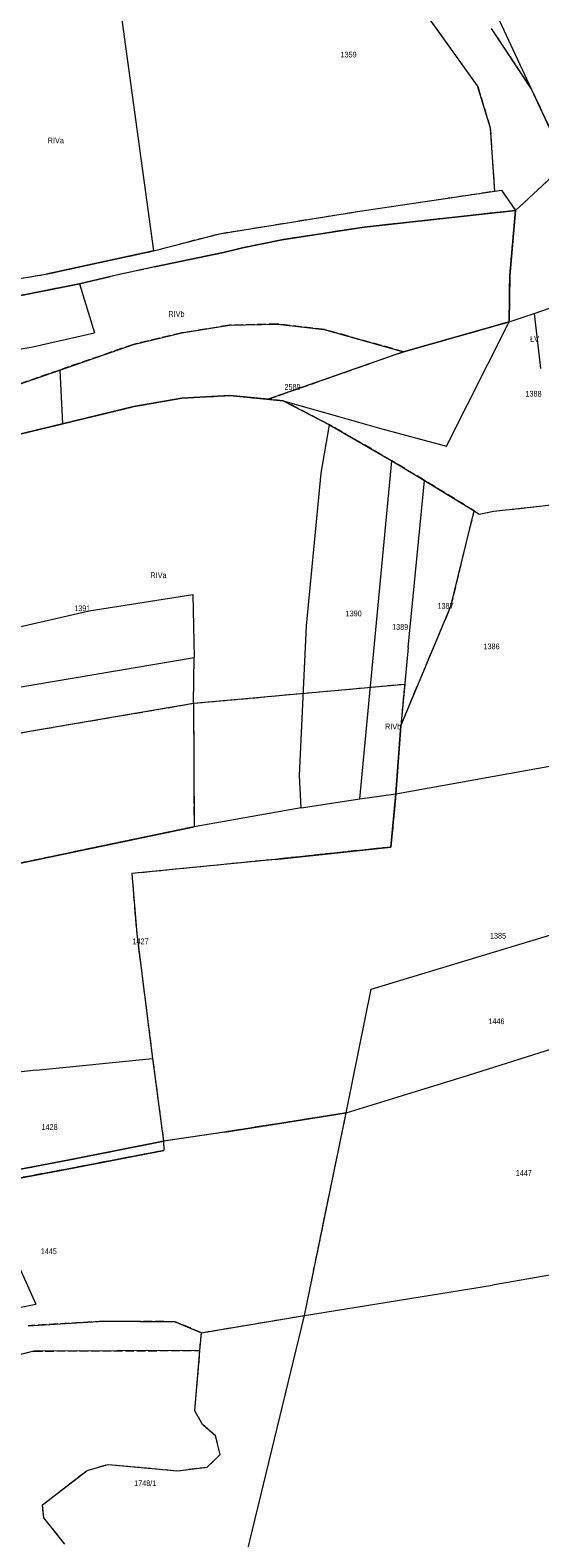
# Model space of a CAD drawing. Header units: metres. Extents: x 7496145 to 7500200, y 5498500 to 5502080.
# Tile 82 of 202: x 7498574 to 7498707, y 5499832 to 5500227. Entities that reach past the tile are written whole.
import ezdxf
from ezdxf.enums import TextEntityAlignment as Align

# ---------------------------------------------------------------- set-up
doc = ezdxf.new("R2010")
doc.units = ezdxf.units.M
doc.header["$MEASUREMENT"] = 0
for name, pattern in [('2.25_0.75', [3, 2.25, -0.75]), ('219-1000', [0]), ('egug-1000', [0])]:
    doc.linetypes.add(name, pattern=pattern)
for name, color, linetype in [('209-oznaczenie konturu klasyfikacyjnego', 7, 'CONTINUOUS'), ('211-numer działki ewidencyjnej', 7, 'CONTINUOUS'), ('217-kontur klasyfikacyjny', 7, 'CONTINUOUS'), ('218-kontur użytku gruntowego', 7, 'CONTINUOUS'), ('219-działka ewidencyjna', 7, 'CONTINUOUS')]:
    doc.layers.add(name, color=color, linetype=linetype)
doc.styles.get("Standard").update_dxf_attribs({"font": 'Working1250', "width": 0.75})

msp = doc.modelspace()

# ---------------------------------------------------------------- linework, layer by layer
at = {"layer": '217-kontur klasyfikacyjny', "color": 3, "linetype": '2.25_0.75', "lineweight": 18, "flags": 128}
for points in [[(7498691.19, 5500212.51), (7498677.22, 5500231.86)], [(7498694.7, 5500227.52), (7498705.34, 5500211.55)], [(7498694.6, 5500201.43), (7498691.19, 5500212.51)], [(7498705.34, 5500211.55), (7498713.67, 5500193.65)], [(7498695.67, 5500184.92), (7498694.6, 5500201.43)], [(7498710.47, 5500188.5), (7498701.13, 5500179.84)], [(7498659.74, 5500179.57), (7498695.67, 5500184.92)], [(7498695.67, 5500184.92), (7498697.42, 5500185.19)], [(7498697.42, 5500185.19), (7498701.13, 5500179.84)], [(7498623.51, 5500173.76), (7498659.74, 5500179.57)], [(7498701.13, 5500179.84), (7498661.44, 5500175.45)], [(7498699.59, 5500162.76), (7498701.13, 5500179.84)], [(7498606.29, 5500169.26), (7498623.51, 5500173.76)], [(7498661.44, 5500175.45), (7498639.86, 5500172.17)], [(7498578.08, 5500163.15), (7498606.29, 5500169.26)], [(7498624.6, 5500168.81), (7498606.52, 5500165.04)], [(7498629.56, 5500170.01), (7498624.6, 5500168.81)], [(7498639.86, 5500172.17), (7498629.56, 5500170.01)], [(7498606.52, 5500165.04), (7498594.97, 5500162.54)], [(7498548.54, 5500158.39), (7498578.08, 5500163.15)], [(7498586.87, 5500160.61), (7498569.7, 5500157.22)], [(7498594.97, 5500162.54), (7498586.87, 5500160.61)], [(7498699.48, 5500150.65), (7498699.59, 5500162.76)], [(7498626.12, 5500149.78), (7498613.65, 5500147.77)], [(7498638.7, 5500150.1), (7498626.12, 5500149.78)], [(7498651, 5500148.65), (7498638.7, 5500150.1)], [(7498671.75, 5500142.85), (7498651, 5500148.65)], [(7498671.75, 5500142.85), (7498699.48, 5500150.65)], [(7498601, 5500144.76), (7498581.66, 5500138.05)], [(7498613.65, 5500147.77), (7498601, 5500144.76)], [(7498636.29, 5500130.4), (7498671.75, 5500142.85)], [(7498581.66, 5500138.05), (7498563.71, 5500131.83)], [(7498601.06, 5500128.46), (7498613.7, 5500130.72)], [(7498613.7, 5500130.72), (7498626.26, 5500131.38)], [(7498626.26, 5500131.38), (7498636.29, 5500130.4)], [(7498640.22, 5500130.02), (7498636.29, 5500130.4)], [(7498652.36, 5500123.72), (7498640.22, 5500130.02)], [(7498582.36, 5500123.94), (7498601.06, 5500128.46)], [(7498562.44, 5500119.12), (7498582.36, 5500123.94)], [(7498668.68, 5500114.29), (7498652.36, 5500123.72)], [(7498677.26, 5500109.14), (7498668.68, 5500114.29)], [(7498690.29, 5500101.17), (7498677.26, 5500109.14)], [(7498684.2, 5500076.21), (7498690.29, 5500101.17)], [(7498690.29, 5500101.17), (7498691.56, 5500100.34)], [(7498695.47, 5500101.07), (7498710.58, 5500102.72)], [(7498691.56, 5500100.34), (7498695.47, 5500101.07)], [(7498671.02, 5500044.87), (7498684.2, 5500076.21)], [(7498616.75, 5500050.76), (7498672.09, 5500055.81)], [(7498672.09, 5500055.81), (7498671.02, 5500044.87)], [(7498568.65, 5500042.57), (7498616.75, 5500050.76)], [(7498616.75, 5500050.76), (7498616.87, 5500018.42)], [(7498671.02, 5500044.87), (7498669.76, 5500027.1)], [(7498669.76, 5500027.1), (7498668.46, 5500013.13)], [(7498616.87, 5500018.42), (7498565.46, 5500007.68)], [(7498668.46, 5500013.13), (7498638.09, 5500009.9)], [(7498638.09, 5500009.9), (7498600.55, 5500006.16)], [(7498600.55, 5500006.16), (7498601.85, 5499990.39)], [(7498601.85, 5499990.39), (7498606.02, 5499957.71)], [(7498606.02, 5499957.71), (7498608.87, 5499936.12)], [(7498656.74, 5499943.49), (7498640.96, 5499941)], [(7498645.79, 5499890.44), (7498656.74, 5499943.49)], [(7498640.96, 5499941), (7498624.86, 5499938.47)], [(7498583.82, 5499931.13), (7498608.87, 5499936.12)], [(7498624.86, 5499938.47), (7498608.87, 5499936.12)], [(7498608.87, 5499936.12), (7498608.97, 5499933.64)], [(7498608.97, 5499933.64), (7498583.17, 5499928.7)], [(7498560.34, 5499926.66), (7498583.82, 5499931.13)], [(7498583.17, 5499928.7), (7498561.34, 5499924.6)], [(7498593.12, 5499888.91), (7498573.4, 5499887.76)], [(7498611.92, 5499888.82), (7498593.12, 5499888.91)], [(7498618.79, 5499885.93), (7498611.92, 5499888.82)], [(7498618.79, 5499885.93), (7498645.79, 5499890.44)], [(7498618.41, 5499881.26), (7498618.79, 5499885.93)], [(7498536.59, 5499871.53), (7498574.88, 5499881.12)], [(7498574.88, 5499881.12), (7498618.41, 5499881.26)], [(7498617.11, 5499865.51), (7498618.41, 5499881.26)], [(7498619.05, 5499861.85), (7498617.11, 5499865.51)], [(7498622.5, 5499858.89), (7498619.05, 5499861.85)], [(7498623.74, 5499853.99), (7498622.5, 5499858.89)], [(7498620.29, 5499850.75), (7498623.74, 5499853.99)], [(7498577.12, 5499840.81), (7498588.83, 5499849.85)], [(7498588.83, 5499849.85), (7498594.35, 5499851.44)], [(7498594.35, 5499851.44), (7498612.56, 5499849.78)], [(7498612.56, 5499849.78), (7498620.29, 5499850.75)], [(7498577.55, 5499837.43), (7498577.12, 5499840.81)], [(7498583.02, 5499830.56), (7498577.55, 5499837.43)]]:
    msp.add_lwpolyline(points, dxfattribs=at)
at = {"layer": '218-kontur użytku gruntowego', "color": 3, "linetype": 'egug-1000', "lineweight": 18, "flags": 128}
for points in [[(7498691.19, 5500212.51), (7498677.22, 5500231.86)], [(7498694.7, 5500227.52), (7498705.34, 5500211.55)], [(7498694.6, 5500201.43), (7498691.19, 5500212.51)], [(7498705.34, 5500211.55), (7498713.67, 5500193.65)], [(7498695.67, 5500184.92), (7498694.6, 5500201.43)], [(7498710.47, 5500188.5), (7498701.13, 5500179.84)], [(7498659.74, 5500179.57), (7498695.67, 5500184.92)], [(7498695.67, 5500184.92), (7498697.42, 5500185.19)], [(7498697.42, 5500185.19), (7498701.13, 5500179.84)], [(7498623.51, 5500173.76), (7498659.74, 5500179.57)], [(7498701.13, 5500179.84), (7498661.44, 5500175.45)], [(7498701.13, 5500179.84), (7498699.59, 5500162.76)], [(7498606.29, 5500169.26), (7498623.51, 5500173.76)], [(7498661.44, 5500175.45), (7498639.86, 5500172.17)], [(7498578.08, 5500163.15), (7498606.29, 5500169.26)], [(7498624.6, 5500168.81), (7498606.52, 5500165.04)], [(7498629.56, 5500170.01), (7498624.6, 5500168.81)], [(7498639.86, 5500172.17), (7498629.56, 5500170.01)], [(7498606.52, 5500165.04), (7498594.97, 5500162.54)], [(7498548.54, 5500158.39), (7498578.08, 5500163.15)], [(7498586.87, 5500160.61), (7498569.7, 5500157.22)], [(7498594.97, 5500162.54), (7498586.87, 5500160.61)], [(7498699.59, 5500162.76), (7498699.48, 5500150.65)], [(7498613.65, 5500147.77), (7498626.12, 5500149.78)], [(7498626.12, 5500149.78), (7498638.7, 5500150.1)], [(7498638.7, 5500150.1), (7498651, 5500148.65)], [(7498651, 5500148.65), (7498671.75, 5500142.85)], [(7498699.48, 5500150.65), (7498671.75, 5500142.85)], [(7498581.66, 5500138.05), (7498601, 5500144.76)], [(7498601, 5500144.76), (7498613.65, 5500147.77)], [(7498671.75, 5500142.85), (7498636.29, 5500130.4)], [(7498563.71, 5500131.83), (7498581.66, 5500138.05)], [(7498613.7, 5500130.72), (7498601.06, 5500128.46)], [(7498626.26, 5500131.38), (7498613.7, 5500130.72)], [(7498636.29, 5500130.4), (7498626.26, 5500131.38)], [(7498636.29, 5500130.4), (7498640.22, 5500130.02)], [(7498640.22, 5500130.02), (7498652.36, 5500123.72)], [(7498601.06, 5500128.46), (7498582.36, 5500123.94)], [(7498582.36, 5500123.94), (7498562.44, 5500119.12)], [(7498652.36, 5500123.72), (7498668.68, 5500114.29)], [(7498668.68, 5500114.29), (7498677.26, 5500109.14)], [(7498677.26, 5500109.14), (7498690.29, 5500101.17)], [(7498684.2, 5500076.21), (7498690.29, 5500101.17)], [(7498690.29, 5500101.17), (7498691.56, 5500100.34)], [(7498695.47, 5500101.07), (7498710.58, 5500102.72)], [(7498691.56, 5500100.34), (7498695.47, 5500101.07)], [(7498671.02, 5500044.87), (7498684.2, 5500076.21)], [(7498616.75, 5500050.76), (7498672.09, 5500055.81)], [(7498672.09, 5500055.81), (7498671.02, 5500044.87)], [(7498568.65, 5500042.57), (7498616.75, 5500050.76)], [(7498616.75, 5500050.76), (7498616.87, 5500018.42)], [(7498671.02, 5500044.87), (7498669.76, 5500027.1)], [(7498669.76, 5500027.1), (7498668.46, 5500013.13)], [(7498616.87, 5500018.42), (7498565.46, 5500007.68)], [(7498668.46, 5500013.13), (7498638.09, 5500009.9)], [(7498638.09, 5500009.9), (7498600.55, 5500006.16)], [(7498600.55, 5500006.16), (7498601.85, 5499990.39)], [(7498601.85, 5499990.39), (7498606.02, 5499957.71)], [(7498606.02, 5499957.71), (7498608.87, 5499936.12)], [(7498656.74, 5499943.49), (7498640.96, 5499941)], [(7498645.79, 5499890.44), (7498656.74, 5499943.49)], [(7498640.96, 5499941), (7498624.86, 5499938.47)], [(7498608.87, 5499936.12), (7498583.82, 5499931.13)], [(7498624.86, 5499938.47), (7498608.87, 5499936.12)], [(7498608.87, 5499936.12), (7498608.97, 5499933.64)], [(7498608.97, 5499933.64), (7498583.17, 5499928.7)], [(7498583.82, 5499931.13), (7498560.34, 5499926.66)], [(7498583.17, 5499928.7), (7498561.34, 5499924.6)], [(7498573.4, 5499887.76), (7498593.12, 5499888.91)], [(7498593.12, 5499888.91), (7498611.92, 5499888.82)], [(7498611.92, 5499888.82), (7498618.79, 5499885.93)], [(7498618.79, 5499885.93), (7498645.79, 5499890.44)], [(7498618.41, 5499881.26), (7498618.79, 5499885.93)], [(7498574.88, 5499881.12), (7498536.59, 5499871.53)], [(7498618.41, 5499881.26), (7498574.88, 5499881.12)], [(7498617.11, 5499865.51), (7498618.41, 5499881.26)], [(7498619.05, 5499861.85), (7498617.11, 5499865.51)], [(7498622.5, 5499858.89), (7498619.05, 5499861.85)], [(7498623.74, 5499853.99), (7498622.5, 5499858.89)], [(7498620.29, 5499850.75), (7498623.74, 5499853.99)], [(7498577.12, 5499840.81), (7498588.83, 5499849.85)], [(7498588.83, 5499849.85), (7498594.35, 5499851.44)], [(7498594.35, 5499851.44), (7498612.56, 5499849.78)], [(7498612.56, 5499849.78), (7498620.29, 5499850.75)], [(7498577.55, 5499837.43), (7498577.12, 5499840.81)], [(7498583.02, 5499830.56), (7498577.55, 5499837.43)]]:
    msp.add_lwpolyline(points, dxfattribs=at)
at = {"layer": '219-działka ewidencyjna', "color": 3, "linetype": '219-1000', "lineweight": 18, "flags": 128}
for points in [[(7498595.68, 5500246.48), (7498606.29, 5500169.26)], [(7498714.83, 5500191.15), (7498689.24, 5500246.14)], [(7498701.13, 5500179.84), (7498710.47, 5500188.5)], [(7498659.74, 5500179.57), (7498697.42, 5500185.19)], [(7498697.42, 5500185.19), (7498701.13, 5500179.84)], [(7498623.51, 5500173.76), (7498659.74, 5500179.57)], [(7498661.44, 5500175.45), (7498701.13, 5500179.84)], [(7498699.59, 5500162.76), (7498701.13, 5500179.84)], [(7498606.29, 5500169.26), (7498623.51, 5500173.76)], [(7498639.86, 5500172.17), (7498661.44, 5500175.45)], [(7498705.99, 5500152.87), (7498764.35, 5500173.11)], [(7498606.29, 5500169.26), (7498578.08, 5500163.15)], [(7498606.52, 5500165.04), (7498624.6, 5500168.81)], [(7498624.6, 5500168.81), (7498629.56, 5500170.01)], [(7498629.56, 5500170.01), (7498639.86, 5500172.17)], [(7498606.52, 5500165.04), (7498594.97, 5500162.54)], [(7498548.54, 5500158.39), (7498578.08, 5500163.15)], [(7498569.7, 5500157.22), (7498586.87, 5500160.61)], [(7498586.87, 5500160.61), (7498594.97, 5500162.54)], [(7498586.87, 5500160.61), (7498590.78, 5500147.77)], [(7498699.48, 5500150.65), (7498699.59, 5500162.76)], [(7498699.48, 5500150.65), (7498705.99, 5500152.87)], [(7498705.99, 5500152.87), (7498707.62, 5500138.47)], [(7498613.65, 5500147.77), (7498626.12, 5500149.78)], [(7498626.12, 5500149.78), (7498638.7, 5500150.1)], [(7498638.7, 5500150.1), (7498651, 5500148.65)], [(7498651, 5500148.65), (7498671.75, 5500142.85)], [(7498671.75, 5500142.85), (7498699.48, 5500150.65)], [(7498683.04, 5500118.07), (7498699.48, 5500150.65)], [(7498574.23, 5500144.04), (7498590.78, 5500147.77)], [(7498581.66, 5500138.05), (7498601, 5500144.76)], [(7498601, 5500144.76), (7498613.65, 5500147.77)], [(7498543.33, 5500138.95), (7498574.23, 5500144.04)], [(7498563.71, 5500131.83), (7498581.66, 5500138.05)], [(7498581.66, 5500138.05), (7498582.36, 5500123.94)], [(7498601.06, 5500128.46), (7498613.7, 5500130.72)], [(7498613.7, 5500130.72), (7498626.26, 5500131.38)], [(7498626.26, 5500131.38), (7498640.22, 5500130.02)], [(7498640.22, 5500130.02), (7498655.08, 5500125.83)], [(7498640.22, 5500130.02), (7498652.36, 5500123.72)], [(7498582.36, 5500123.94), (7498601.06, 5500128.46)], [(7498655.08, 5500125.83), (7498665.5, 5500122.86)], [(7498562.44, 5500119.12), (7498582.36, 5500123.94)], [(7498650.16, 5500111.01), (7498652.36, 5500123.72)], [(7498652.36, 5500123.72), (7498668.68, 5500114.29)], [(7498665.5, 5500122.86), (7498683.04, 5500118.07)], [(7498660.29, 5500025.72), (7498668.68, 5500114.29)], [(7498668.68, 5500114.29), (7498677.26, 5500109.14)], [(7498646.32, 5500071.04), (7498650.16, 5500111.01)], [(7498673.02, 5500065.35), (7498677.26, 5500109.14)], [(7498677.26, 5500109.14), (7498690.29, 5500101.17)], [(7498684.2, 5500076.21), (7498690.29, 5500101.17)], [(7498690.29, 5500101.17), (7498691.56, 5500100.34)], [(7498695.47, 5500101.07), (7498710.58, 5500102.72)], [(7498691.56, 5500100.34), (7498695.47, 5500101.07)], [(7498589.38, 5500075.02), (7498616.59, 5500079.25)], [(7498616.59, 5500079.25), (7498616.87, 5500062.77)], [(7498538.31, 5500063.32), (7498589.38, 5500075.02)], [(7498671.02, 5500044.87), (7498684.2, 5500076.21)], [(7498644.52, 5500031.86), (7498646.32, 5500071.04)], [(7498506.52, 5500044.04), (7498616.87, 5500062.77)], [(7498616.75, 5500050.76), (7498616.87, 5500062.77)], [(7498673.02, 5500065.35), (7498671.02, 5500044.87)], [(7498568.65, 5500042.57), (7498616.75, 5500050.76)], [(7498616.75, 5500050.76), (7498616.87, 5500018.42)], [(7498669.76, 5500027.1), (7498671.02, 5500044.87)], [(7498669.76, 5500027.1), (7498715.9, 5500035.36)], [(7498644.9, 5500023.35), (7498644.52, 5500031.86)], [(7498660.29, 5500025.72), (7498669.76, 5500027.1)], [(7498668.46, 5500013.13), (7498669.76, 5500027.1)], [(7498644.9, 5500023.35), (7498616.87, 5500018.42)], [(7498644.9, 5500023.35), (7498660.29, 5500025.72)], [(7498565.46, 5500007.68), (7498616.87, 5500018.42)], [(7498638.09, 5500009.9), (7498668.46, 5500013.13)], [(7498638.09, 5500009.9), (7498600.55, 5500006.16)], [(7498600.55, 5500006.16), (7498601.85, 5499990.39)], [(7498663.32, 5499975.91), (7498719.91, 5499992.98)], [(7498601.85, 5499990.39), (7498606.02, 5499957.71)], [(7498656.74, 5499943.49), (7498663.32, 5499975.91)], [(7498688.82, 5499953.39), (7498714.17, 5499961.38)], [(7498575.49, 5499954.67), (7498606.02, 5499957.71)], [(7498606.02, 5499957.71), (7498608.87, 5499936.12)], [(7498575.49, 5499954.67), (7498544.97, 5499951.21)], [(7498671.54, 5499948.01), (7498688.82, 5499953.39)], [(7498656.74, 5499943.49), (7498671.54, 5499948.01)], [(7498640.96, 5499941), (7498656.74, 5499943.49)], [(7498645.79, 5499890.44), (7498656.74, 5499943.49)], [(7498624.86, 5499938.47), (7498640.96, 5499941)], [(7498583.82, 5499931.13), (7498608.87, 5499936.12)], [(7498624.86, 5499938.47), (7498608.87, 5499936.12)], [(7498608.87, 5499936.12), (7498608.97, 5499933.64)], [(7498583.17, 5499928.7), (7498608.97, 5499933.64)], [(7498560.34, 5499926.66), (7498583.82, 5499931.13)], [(7498561.34, 5499924.6), (7498583.17, 5499928.7)], [(7498561.34, 5499924.6), (7498575.4, 5499893.4)], [(7498756.55, 5499909.13), (7498695.1, 5499898.38)], [(7498645.79, 5499890.44), (7498695.1, 5499898.38)], [(7498496.65, 5499877.51), (7498575.4, 5499893.4)], [(7498573.4, 5499887.76), (7498593.12, 5499888.91)], [(7498611.92, 5499888.82), (7498593.12, 5499888.91)], [(7498611.92, 5499888.82), (7498618.79, 5499885.93)], [(7498618.79, 5499885.93), (7498645.79, 5499890.44)], [(7498625.04, 5499804.77), (7498645.79, 5499890.44)]]:
    msp.add_lwpolyline(points, dxfattribs=at)

# ---------------------------------------------------------------- texts
at = {"layer": '209-oznaczenie konturu klasyfikacyjnego', "color": 3, "linetype": 'Continuous', "lineweight": 18, "width": 0.79}
for s, p in [('RIVa', (7498578.55, 5500197.43)), ('RIVb', (7498610.16, 5500151.97)), ('ŁV', (7498704.94, 5500145.42)), ('RIVa', (7498605.46, 5500083.54)), ('RIVb', (7498666.93, 5500043.93))]:
    msp.add_text(s, height=1.5, dxfattribs=at).set_placement(p)
at = {"layer": '211-numer działki ewidencyjnej', "color": 3, "linetype": 'Continuous', "lineweight": 18, "width": 0.79}
for s, p in [('1359', (7498655.26, 5500219.91)), ('1391', (7498585.49, 5500074.9)), ('1390', (7498656.6, 5500073.54)), ('1389', (7498668.78, 5500070.01)), ('1386', (7498692.72, 5500064.91)), ('1385', (7498694.42, 5499989.12))]:
    msp.add_text(s, height=1.5, dxfattribs=at).set_placement(p)
for s, p in [('2589', (7498640.57, 5500134.36)), ('1388', (7498703.72, 5500132.59)), ('1387', (7498680.66, 5500077.01)), ('1427', (7498600.75, 5499989.18)), ('1446', (7498694.01, 5499968.24)), ('1428', (7498576.91, 5499940.55)), ('1447', (7498701.17, 5499928.51)), ('1445', (7498576.7, 5499908.01)), ('1748/1', (7498601.18, 5499847.26))]:
    msp.add_text(s, height=1.5, dxfattribs=at).set_placement(p, align=Align.TOP_LEFT)

doc.saveas('drawing.dxf')
